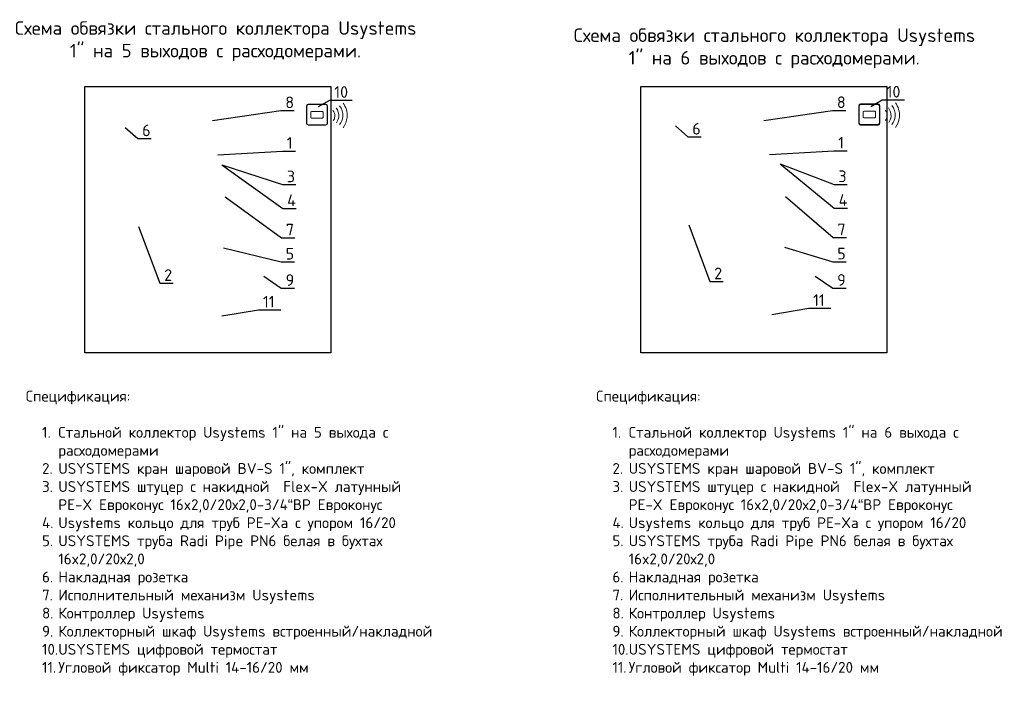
# Model space of a CAD drawing. Header units: millimetres. Extents: x -67660 to 27978, y 1317 to 27296.
# Tile 4 of 8: x -40471 to -23523, y 15337 to 26945. Entities that reach past the tile are written whole.
import ezdxf
from ezdxf import colors
from ezdxf.entities.mleader import LeaderData, LeaderLine
from ezdxf.math import Vec2, Vec3

# ---------------------------------------------------------------- set-up
doc = ezdxf.new("R2010")
doc.units = ezdxf.units.MM
doc.linetypes.add('AI-Linetype-4', pattern=[0.705556, 0.352778, -0.352778])
doc.layers.add('Ebene 1', color=7, linetype='Continuous')
doc.styles.add('GOST-2.304_Type-B', font='isocpeur.ttf')
doc.styles.add('СПДС 20', font='isocpeur.ttf', dxfattribs={"height": 2.5})
picture_1 = doc.add_image_def('image5.jpg', size_in_pixel=(1200, 1299))
picture_2 = doc.add_image_def('image6.jpg', size_in_pixel=(1200, 1299))

# ---------------------------------------------------------------- blocks, each defined once
blk = doc.blocks.new('_None')
blk = doc.blocks.new('block 4')
at = {"layer": 'Ebene 1', "color": 250, "lineweight": 9, "true_color": 0x231f20}
for points in [[(66.97, 168.77), (67.65, 167.86), (68.02, 166.7), (67.91, 165.47), (67.83, 164.55), (67.5, 163.72), (66.98, 163.03)], [(64.64, 167.08), (64.95, 166.7), (65.12, 166.2), (65.07, 165.67), (65.04, 165.31), (64.92, 164.99), (64.72, 164.71)], [(65.37, 167.61), (65.8, 167.06), (66.03, 166.36), (65.97, 165.61), (65.92, 165.08), (65.73, 164.59), (65.43, 164.18)], [(66.18, 168.17), (66.7, 167.47), (66.98, 166.58), (66.9, 165.65), (66.84, 164.95), (66.58, 164.31), (66.19, 163.78)]]:
    blk.add_open_spline(points, degree=3, knots=[0, 0, 0, 0, 1, 1, 1, 2, 2, 2, 2], dxfattribs=at)
blk = doc.blocks.new('WMF0')
at = {"color": 229, "lineweight": 0}
for points, const_width in [([(9.021, -4.213), (9.018, -4.229), (9.004, -4.261), (8.981, -4.285), (8.951, -4.296), (8.935, -4.298), (8.242, -4.298), (8.224, -4.296), (8.194, -4.285), (8.171, -4.261), (8.157, -4.229), (8.157, -4.213), (8.157, -3.52), (8.157, -3.504), (8.171, -3.471), (8.194, -3.448), (8.224, -3.437), (8.242, -3.435), (8.935, -3.435), (8.951, -3.437), (8.981, -3.448), (9.004, -3.471), (9.018, -3.504), (9.021, -3.52), (9.021, -4.213)], 0.0138), ([(9.023, -3.713), (9.016, -3.713), (9.016, -3.63), (9.023, -3.63), (9.023, -3.713)], 0.00461), ([(9.023, -3.909), (9.016, -3.909), (9.016, -3.824), (9.023, -3.824), (9.023, -3.909)], 0.00461), ([(9.023, -4.103), (9.016, -4.103), (9.016, -4.02), (9.023, -4.02), (9.023, -4.103)], 0.00461)]:
    blk.add_lwpolyline(points, close=True, dxfattribs=dict(at, const_width=const_width))
at = {"color": 7, "lineweight": 0}
for points in [[(9.021, -4.213), (9.018, -4.229), (9.004, -4.261), (8.981, -4.285), (8.951, -4.296), (8.935, -4.298), (8.242, -4.298), (8.224, -4.296), (8.194, -4.285), (8.171, -4.261), (8.157, -4.229), (8.157, -4.213), (8.157, -3.52), (8.157, -3.504), (8.171, -3.471), (8.194, -3.448), (8.224, -3.437), (8.242, -3.435), (8.935, -3.435), (8.951, -3.437), (8.981, -3.448), (9.004, -3.471), (9.018, -3.504), (9.021, -3.52), (9.021, -4.213)], [(8.242, -4.282), (8.214, -4.28), (8.175, -4.241), (8.171, -4.213), (8.171, -3.52), (8.175, -3.492), (8.214, -3.453), (8.242, -3.451), (8.935, -3.451), (8.963, -3.453), (9, -3.492), (9.004, -3.52), (9.004, -4.213), (9, -4.241), (8.963, -4.28), (8.935, -4.282), (8.242, -4.282)], [(9.023, -3.713), (9.016, -3.713), (9.016, -3.63), (9.023, -3.63), (9.023, -3.713)], [(8.836, -3.978), (8.834, -3.99), (8.82, -4.006), (8.809, -4.006), (8.369, -4.006), (8.357, -4.006), (8.341, -3.99), (8.341, -3.978), (8.341, -3.755), (8.341, -3.743), (8.357, -3.727), (8.369, -3.727), (8.809, -3.727), (8.82, -3.727), (8.834, -3.743), (8.836, -3.755), (8.836, -3.978)], [(9.023, -3.909), (9.016, -3.909), (9.016, -3.824), (9.023, -3.824), (9.023, -3.909)], [(9.023, -4.103), (9.016, -4.103), (9.016, -4.02), (9.023, -4.02), (9.023, -4.103)]]:
    blk.add_lwpolyline(points, close=True, dxfattribs=at)
at = {"color": 229, "lineweight": 0}
for points in [[(8.242, -4.282), (8.214, -4.28), (8.175, -4.241), (8.171, -4.213), (8.171, -3.52), (8.175, -3.492), (8.214, -3.453), (8.242, -3.451), (8.935, -3.451), (8.963, -3.453), (9, -3.492), (9.004, -3.52), (9.004, -4.213), (9, -4.241), (8.963, -4.28), (8.935, -4.282), (8.242, -4.282)], [(8.836, -3.978), (8.834, -3.99), (8.82, -4.006), (8.809, -4.006), (8.369, -4.006), (8.357, -4.006), (8.341, -3.99), (8.341, -3.978), (8.341, -3.755), (8.341, -3.743), (8.357, -3.727), (8.369, -3.727), (8.809, -3.727), (8.82, -3.727), (8.834, -3.743), (8.836, -3.755), (8.836, -3.978)]]:
    blk.add_lwpolyline(points, close=True, dxfattribs=at)

msp = doc.modelspace()

# ---------------------------------------------------------------- block references
at = {"linetype": 'AI-Linetype-4', "lineweight": 25, "xscale": 419.0652131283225, "yscale": 419.0652131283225, "zscale": 419.0652131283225}
for p in [(-38953, 26930), (-29446, 26934)]:
    msp.add_blockref('WMF0', p, dxfattribs=at)
at = {"layer": 'Ebene 1', "lineweight": 25, "xscale": 74.36840647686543, "yscale": 74.36840647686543, "zscale": 74.36840647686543}
for p in [(-39886, 12959), (-30379, 12964)]:
    msp.add_blockref('block 4', p, dxfattribs=at)

# ---------------------------------------------------------------- texts
at = {"char_height": 233.21, "width": 7087.53, "attachment_point": 1, "style": 'GOST-2.304_Type-B'}
for s, insert in [('\\pxqc;Cхема обвязки стального коллектора Usystems 1" на 5 выходов с расходомерами. ', (-40645, 26918)), ('\\pxqc;Cхема обвязки стального коллектора Usystems 1" на 6 выходов с расходомерами. ', (-31027, 26795))]:
    msp.add_mtext(s, dxfattribs=dict(at, insert=insert))
at = {"lineweight": 25, "char_height": 186.66, "attachment_point": 1, "style": 'GOST-2.304_Type-B'}
for s, insert in [('Спецификация:\\P\\P\\pxi-1.5,l3,sm1,t3;1.^IСтальной коллектор Usystems 1" на 5 выхода с расходомерами \\P2.^IUSYSTEMS кран шаровой BV-S 1", комплект \\P3.^IUSYSTEMS штуцер с накидной  Flex-X латунный PE-X Евроконус 16x2,0/20х2,0-3/4“ВР Евроконус\\P4.^IUsystems кольцо для труб PE-Xa с упором 16/20\\P5.^IUSYSTEMS труба Radi Pipe PN6 белая в бухтах 16x2,0/20х2,0 \\P6.^IНакладная розетка\\P7.^IИсполнительный механизм Usystems   \\P8.^IКонтроллер Usystems \\P9.^IКоллекторный шкаф Usystems встроенный/накладной\\P10.^IUSYSTEMS цифровой термостат \\P11.^IУгловой фиксатор Multi 14-16/20 мм', (-40366, 20561)), ('Спецификация:\\P\\P\\pxi-1.5,l3,sm1,t3;1.^IСтальной коллектор Usystems 1" на 6 выхода с расходомерами \\P2.^IUSYSTEMS кран шаровой BV-S 1", комплект \\P3.^IUSYSTEMS штуцер с накидной  Flex-X латунный PE-X Евроконус 16x2,0/20х2,0-3/4“ВР Евроконус\\P4.^IUsystems кольцо для труб PE-Xa с упором 16/20\\P5.^IUSYSTEMS труба Radi Pipe PN6 белая в бухтах 16x2,0/20х2,0 \\P6.^IНакладная розетка\\P7.^IИсполнительный механизм Usystems   \\P8.^IКонтроллер Usystems \\P9.^IКоллекторный шкаф Usystems встроенный/накладной\\P10.^IUSYSTEMS цифровой термостат \\P11.^IУгловой фиксатор Multi 14-16/20 мм', (-30548, 20561))]:
    msp.add_mtext_dynamic_manual_height_columns(s, width=7088.74, gutter_width=132, heights=[5473], dxfattribs=dict(at, insert=insert))

# ---------------------------------------------------------------- pictures from other files: only their frames are drawn
image = msp.add_image(picture_1, insert=(-39349, 21212), size_in_units=(4233, 4583))
image.dxf.flags = 15
image = msp.add_image(picture_2, insert=(-29780, 21212), size_in_units=(4233, 4583))
image.dxf.flags = 15

# ---------------------------------------------------------------- leaders
ml = msp.add_multileader_mtext('Standard')
ml.set_content('10', color=256, style='СПДС 20')
ml.set_leader_properties()
ml.set_arrow_properties(name='NONE')
ml.build(insert=Vec2(0, 0))
ml.multileader.update_dxf_attribs({"text_left_attachment_type": 6, "text_right_attachment_type": 6, "dogleg_length": 0, "arrow_head_size": 150, "scale": 10})
ctx = ml.context
ctx.base_point, ctx.scale, ctx.char_height, ctx.arrow_head_size, ctx.landing_gap_size, ctx.plane_origin = Vec3(-35131, 25561), 10, 200, 150, 75, Vec3(-34943, 24201)
ctx.left_attachment, ctx.right_attachment = 6, 6
notes = []
notes.append((ctx, [(0, (1, 1, 0), (-35131, 25561), (1, 0), 0, [(0, [(-35329, 25449)], 0, [])])]))
ctx.mtext.insert, ctx.mtext.flow_direction = Vec3(-35056, 25801), 5
ml = msp.add_multileader_mtext('Standard')
ml.set_content('10', color=256, style='СПДС 20')
ml.set_leader_properties()
ml.set_arrow_properties(name='NONE')
ml.build(insert=Vec2(0, 0))
ml.multileader.update_dxf_attribs({"text_left_attachment_type": 6, "text_right_attachment_type": 6, "dogleg_length": 0, "arrow_head_size": 150, "scale": 10})
ctx = ml.context
ctx.base_point, ctx.scale, ctx.char_height, ctx.arrow_head_size, ctx.landing_gap_size, ctx.plane_origin = Vec3(-25624, 25565), 10, 200, 150, 75, Vec3(-25436, 24206)
ctx.left_attachment, ctx.right_attachment = 6, 6
notes.append((ctx, [(0, (1, 1, 0), (-25624, 25565), (1, 0), 0, [(0, [(-25822, 25453)], 0, [])])]))
ctx.mtext.insert, ctx.mtext.flow_direction = Vec3(-25549, 25805), 5
ml = msp.add_multileader_mtext('Standard')
ml.set_content('8', color=256, style='СПДС 20')
ml.set_leader_properties()
ml.set_arrow_properties(name='NONE')
ml.build(insert=Vec2(0, 0))
ml.multileader.update_dxf_attribs({"text_left_attachment_type": 6, "text_right_attachment_type": 6, "dogleg_length": 0, "arrow_head_size": 150, "scale": 10})
ctx = ml.context
ctx.base_point, ctx.scale, ctx.char_height, ctx.arrow_head_size, ctx.landing_gap_size, ctx.plane_origin = Vec3(-35974, 25382), 10, 200, 150, 75, Vec3(-36189, 24048)
ctx.left_attachment, ctx.right_attachment = 6, 6
notes.append((ctx, [(0, (1, 1, 0), (-35974, 25382), (1, 0), 0, [(0, [(-37155, 25208)], 0, [])])]))
ctx.mtext.insert, ctx.mtext.flow_direction = Vec3(-35899, 25622), 5
ml = msp.add_multileader_mtext('Standard')
ml.set_content('8', color=256, style='СПДС 20')
ml.set_leader_properties()
ml.set_arrow_properties(name='NONE')
ml.build(insert=Vec2(0, 0))
ml.multileader.update_dxf_attribs({"text_left_attachment_type": 6, "text_right_attachment_type": 6, "dogleg_length": 0, "arrow_head_size": 150, "scale": 10})
ctx = ml.context
ctx.base_point, ctx.scale, ctx.char_height, ctx.arrow_head_size, ctx.landing_gap_size, ctx.plane_origin = Vec3(-26480, 25385), 10, 200, 150, 75, Vec3(-26696, 24051)
ctx.left_attachment, ctx.right_attachment = 6, 6
notes.append((ctx, [(0, (1, 1, 0), (-26480, 25385), (1, 0), 0, [(0, [(-27662, 25211)], 0, [])])]))
ctx.mtext.insert, ctx.mtext.flow_direction = Vec3(-26405, 25625), 5
ml = msp.add_multileader_mtext('Standard')
ml.set_content('6', color=256, style='СПДС 20')
ml.set_leader_properties()
ml.set_arrow_properties(name='NONE')
ml.build(insert=Vec2(0, 0))
ml.multileader.update_dxf_attribs({"text_left_attachment_type": 6, "text_right_attachment_type": 6, "dogleg_length": 0, "arrow_head_size": 150, "scale": 10})
ctx = ml.context
ctx.base_point, ctx.scale, ctx.char_height, ctx.arrow_head_size, ctx.landing_gap_size, ctx.plane_origin = Vec3(-38438, 24900), 10, 200, 150, 75, Vec3(-38238, 23505)
ctx.left_attachment, ctx.right_attachment = 6, 6
notes.append((ctx, [(0, (1, 1, 0), (-38438, 24900), (1, 0), 0, [(0, [(-38654, 25089)], 0, [])])]))
ctx.mtext.insert, ctx.mtext.flow_direction = Vec3(-38363, 25140), 5
ml = msp.add_multileader_mtext('Standard')
ml.set_content('6', color=256, style='СПДС 20')
ml.set_leader_properties()
ml.set_arrow_properties(name='NONE')
ml.build(insert=Vec2(0, 0))
ml.multileader.update_dxf_attribs({"text_left_attachment_type": 6, "text_right_attachment_type": 6, "dogleg_length": 0, "arrow_head_size": 150, "scale": 10})
ctx = ml.context
ctx.base_point, ctx.scale, ctx.char_height, ctx.arrow_head_size, ctx.landing_gap_size, ctx.plane_origin = Vec3(-28969, 24928), 10, 200, 150, 75, Vec3(-28770, 23533)
ctx.left_attachment, ctx.right_attachment = 6, 6
notes.append((ctx, [(0, (1, 1, 0), (-28969, 24928), (1, 0), 0, [(0, [(-29185, 25118)], 0, [])])]))
ctx.mtext.insert, ctx.mtext.flow_direction = Vec3(-28894, 25168), 5
ml = msp.add_multileader_mtext('Standard')
ml.set_content('1', color=256, style='СПДС 20')
ml.set_leader_properties()
ml.set_arrow_properties(name='NONE')
ml.build(insert=Vec2(0, 0))
ml.multileader.update_dxf_attribs({"text_left_attachment_type": 6, "text_right_attachment_type": 6, "dogleg_length": 0, "arrow_head_size": 150, "scale": 10})
ctx = ml.context
ctx.base_point, ctx.scale, ctx.char_height, ctx.arrow_head_size, ctx.landing_gap_size, ctx.plane_origin = Vec3(-35950, 24685), 10, 200, 150, 75, Vec3(-35992, 23264)
ctx.left_attachment, ctx.right_attachment = 6, 6
notes.append((ctx, [(0, (1, 1, 0), (-35950, 24685), (1, 0), 0, [(0, [(-37058, 24620)], 0, [])])]))
ctx.mtext.insert, ctx.mtext.flow_direction = Vec3(-35875, 24925), 5
ml = msp.add_multileader_mtext('Standard')
ml.set_content('1', color=256, style='СПДС 20')
ml.set_leader_properties()
ml.set_arrow_properties(name='NONE')
ml.build(insert=Vec2(0, 0))
ml.multileader.update_dxf_attribs({"text_left_attachment_type": 6, "text_right_attachment_type": 6, "dogleg_length": 0, "arrow_head_size": 150, "scale": 10})
ctx = ml.context
ctx.base_point, ctx.scale, ctx.char_height, ctx.arrow_head_size, ctx.landing_gap_size, ctx.plane_origin = Vec3(-26457, 24689), 10, 200, 150, 75, Vec3(-26499, 23267)
ctx.left_attachment, ctx.right_attachment = 6, 6
notes.append((ctx, [(0, (1, 1, 0), (-26457, 24689), (1, 0), 0, [(0, [(-27564, 24623)], 0, [])])]))
ctx.mtext.insert, ctx.mtext.flow_direction = Vec3(-26382, 24929), 5
ml = msp.add_multileader_mtext('Standard')
ml.set_content('3', color=256, style='СПДС 20')
ml.set_leader_properties()
ml.set_arrow_properties(name='NONE')
ml.build(insert=Vec2(0, 0))
ml.multileader.update_dxf_attribs({"text_left_attachment_type": 6, "text_right_attachment_type": 6, "dogleg_length": 0, "arrow_head_size": 150, "scale": 10})
ctx = ml.context
ctx.base_point, ctx.scale, ctx.char_height, ctx.arrow_head_size, ctx.landing_gap_size, ctx.plane_origin = Vec3(-35947, 24108), 10, 200, 150, 75, Vec3(-35836, 22539)
ctx.left_attachment, ctx.right_attachment = 6, 6
notes.append((ctx, [(0, (1, 1, 0), (-35947, 24108), (1, 0), 0, [(0, [(-36993, 24446)], 0, [])])]))
ctx.mtext.insert, ctx.mtext.flow_direction = Vec3(-35872, 24348), 5
ml = msp.add_multileader_mtext('Standard')
ml.set_content('4', color=256, style='СПДС 20')
ml.set_leader_properties()
ml.set_arrow_properties(name='NONE')
ml.build(insert=Vec2(0, 0))
ml.multileader.update_dxf_attribs({"text_left_attachment_type": 6, "text_right_attachment_type": 6, "dogleg_length": 0, "arrow_head_size": 150, "scale": 10})
ctx = ml.context
ctx.base_point, ctx.scale, ctx.char_height, ctx.arrow_head_size, ctx.landing_gap_size, ctx.plane_origin = Vec3(-35942, 23698), 10, 200, 150, 75, Vec3(-35835, 22824)
ctx.left_attachment, ctx.right_attachment = 6, 6
notes.append((ctx, [(0, (1, 1, 0), (-35942, 23698), (1, 0), 0, [(0, [(-36993, 24446)], 0, [])])]))
ctx.mtext.insert, ctx.mtext.flow_direction = Vec3(-35867, 23938), 5
ml = msp.add_multileader_mtext('Standard')
ml.set_content('3', color=256, style='СПДС 20')
ml.set_leader_properties()
ml.set_arrow_properties(name='NONE')
ml.build(insert=Vec2(0, 0))
ml.multileader.update_dxf_attribs({"text_left_attachment_type": 6, "text_right_attachment_type": 6, "dogleg_length": 0, "arrow_head_size": 150, "scale": 10})
ctx = ml.context
ctx.base_point, ctx.scale, ctx.char_height, ctx.arrow_head_size, ctx.landing_gap_size, ctx.plane_origin = Vec3(-26454, 24111), 10, 200, 150, 75, Vec3(-26342, 22542)
ctx.left_attachment, ctx.right_attachment = 6, 6
notes.append((ctx, [(0, (1, 1, 0), (-26454, 24111), (1, 0), 0, [(0, [(-27379, 24466)], 0, [])])]))
ctx.mtext.insert, ctx.mtext.flow_direction = Vec3(-26379, 24351), 5
ml = msp.add_multileader_mtext('Standard')
ml.set_content('4', color=256, style='СПДС 20')
ml.set_leader_properties()
ml.set_arrow_properties(name='NONE')
ml.build(insert=Vec2(0, 0))
ml.multileader.update_dxf_attribs({"text_left_attachment_type": 6, "text_right_attachment_type": 6, "dogleg_length": 0, "arrow_head_size": 150, "scale": 10})
ctx = ml.context
ctx.base_point, ctx.scale, ctx.char_height, ctx.arrow_head_size, ctx.landing_gap_size, ctx.plane_origin = Vec3(-26449, 23701), 10, 200, 150, 75, Vec3(-26341, 22828)
ctx.left_attachment, ctx.right_attachment = 6, 6
notes.append((ctx, [(0, (1, 1, 0), (-26449, 23701), (1, 0), 0, [(0, [(-27379, 24466)], 0, [])])]))
ctx.mtext.insert, ctx.mtext.flow_direction = Vec3(-26374, 23941), 5
ml = msp.add_multileader_mtext('Standard')
ml.set_content('7', color=256, style='СПДС 20')
ml.set_leader_properties()
ml.set_arrow_properties(name='NONE')
ml.build(insert=Vec2(0, 0))
ml.multileader.update_dxf_attribs({"text_left_attachment_type": 6, "text_right_attachment_type": 6, "dogleg_length": 0, "arrow_head_size": 150, "scale": 10})
ctx = ml.context
ctx.base_point, ctx.scale, ctx.char_height, ctx.arrow_head_size, ctx.landing_gap_size, ctx.plane_origin = Vec3(-35964, 23193), 10, 200, 150, 75, Vec3(-36519, 21922)
ctx.left_attachment, ctx.right_attachment = 6, 6
notes.append((ctx, [(0, (1, 1, 0), (-35964, 23193), (1, 0), 0, [(0, [(-36935, 23898)], 0, [])])]))
ctx.mtext.insert, ctx.mtext.flow_direction = Vec3(-35889, 23433), 5
ml = msp.add_multileader_mtext('Standard')
ml.set_content('7', color=256, style='СПДС 20')
ml.set_leader_properties()
ml.set_arrow_properties(name='NONE')
ml.build(insert=Vec2(0, 0))
ml.multileader.update_dxf_attribs({"text_left_attachment_type": 6, "text_right_attachment_type": 6, "dogleg_length": 0, "arrow_head_size": 150, "scale": 10})
ctx = ml.context
ctx.base_point, ctx.scale, ctx.char_height, ctx.arrow_head_size, ctx.landing_gap_size, ctx.plane_origin = Vec3(-26470, 23196), 10, 200, 150, 75, Vec3(-27025, 21925)
ctx.left_attachment, ctx.right_attachment = 6, 6
notes.append((ctx, [(0, (1, 1, 0), (-26470, 23196), (1, 0), 0, [(0, [(-27290, 23901)], 0, [])])]))
ctx.mtext.insert, ctx.mtext.flow_direction = Vec3(-26395, 23436), 5
ml = msp.add_multileader_mtext('Standard')
ml.set_content('2', color=256, style='СПДС 20')
ml.set_leader_properties()
ml.set_arrow_properties(name='NONE')
ml.build(insert=Vec2(0, 0))
ml.multileader.update_dxf_attribs({"text_left_attachment_type": 6, "text_right_attachment_type": 6, "dogleg_length": 0, "arrow_head_size": 150, "scale": 10})
ctx = ml.context
ctx.base_point, ctx.scale, ctx.char_height, ctx.arrow_head_size, ctx.landing_gap_size, ctx.plane_origin = Vec3(-28591, 22439), 10, 200, 150, 75, Vec3(-28541, 21016)
ctx.left_attachment, ctx.right_attachment = 6, 6
notes.append((ctx, [(0, (1, 1, 0), (-28591, 22439), (1, 0), 0, [(0, [(-28956, 23416)], 0, [])])]))
ctx.mtext.insert, ctx.mtext.flow_direction = Vec3(-28516, 22679), 5
ml = msp.add_multileader_mtext('Standard')
ml.set_content('2', color=256, style='СПДС 20')
ml.set_leader_properties()
ml.set_arrow_properties(name='NONE')
ml.build(insert=Vec2(0, 0))
ml.multileader.update_dxf_attribs({"text_left_attachment_type": 6, "text_right_attachment_type": 6, "dogleg_length": 0, "arrow_head_size": 150, "scale": 10})
ctx = ml.context
ctx.base_point, ctx.scale, ctx.char_height, ctx.arrow_head_size, ctx.landing_gap_size, ctx.plane_origin = Vec3(-38059, 22411), 10, 200, 150, 75, Vec3(-38009, 20988)
ctx.left_attachment, ctx.right_attachment = 6, 6
notes.append((ctx, [(0, (1, 1, 0), (-38059, 22411), (1, 0), 0, [(0, [(-38424, 23387)], 0, [])])]))
ctx.mtext.insert, ctx.mtext.flow_direction = Vec3(-37984, 22651), 5
ml = msp.add_multileader_mtext('Standard')
ml.set_content('5', color=256, style='СПДС 20')
ml.set_leader_properties()
ml.set_arrow_properties(name='NONE')
ml.build(insert=Vec2(0, 0))
ml.multileader.update_dxf_attribs({"text_left_attachment_type": 6, "text_right_attachment_type": 6, "dogleg_length": 0, "arrow_head_size": 150, "scale": 10})
ctx = ml.context
ctx.base_point, ctx.scale, ctx.char_height, ctx.arrow_head_size, ctx.landing_gap_size, ctx.plane_origin = Vec3(-35968, 22778), 10, 200, 150, 75, Vec3(-35893, 22278)
ctx.left_attachment, ctx.right_attachment = 6, 6
notes.append((ctx, [(0, (1, 1, 0), (-35968, 22778), (1, 0), 0, [(0, [(-36963, 23019)], 0, [])])]))
ctx.mtext.insert, ctx.mtext.flow_direction = Vec3(-35893, 23018), 5
ml = msp.add_multileader_mtext('Standard')
ml.set_content('5', color=256, style='СПДС 20')
ml.set_leader_properties()
ml.set_arrow_properties(name='NONE')
ml.build(insert=Vec2(0, 0))
ml.multileader.update_dxf_attribs({"text_left_attachment_type": 6, "text_right_attachment_type": 6, "dogleg_length": 0, "arrow_head_size": 150, "scale": 10})
ctx = ml.context
ctx.base_point, ctx.scale, ctx.char_height, ctx.arrow_head_size, ctx.landing_gap_size, ctx.plane_origin = Vec3(-26474, 22781), 10, 200, 150, 75, Vec3(-26399, 22282)
ctx.left_attachment, ctx.right_attachment = 6, 6
notes.append((ctx, [(0, (1, 1, 0), (-26474, 22781), (1, 0), 0, [(0, [(-27309, 23031)], 0, [])])]))
ctx.mtext.insert, ctx.mtext.flow_direction = Vec3(-26399, 23021), 5
ml = msp.add_multileader_mtext('Standard')
ml.set_content('9', color=256, style='СПДС 20')
ml.set_leader_properties()
ml.set_arrow_properties(name='NONE')
ml.build(insert=Vec2(0, 0))
ml.multileader.update_dxf_attribs({"text_left_attachment_type": 6, "text_right_attachment_type": 6, "dogleg_length": 0, "arrow_head_size": 150, "scale": 10})
ctx = ml.context
ctx.base_point, ctx.scale, ctx.char_height, ctx.arrow_head_size, ctx.landing_gap_size, ctx.plane_origin = Vec3(-35968, 22324), 10, 200, 150, 75, Vec3(-36030, 20181)
ctx.left_attachment, ctx.right_attachment = 6, 6
notes.append((ctx, [(0, (1, 1, 0), (-35968, 22324), (1, 0), 0, [(0, [(-36271, 22531)], 0, [])])]))
ctx.mtext.insert, ctx.mtext.flow_direction = Vec3(-35893, 22564), 5
ml = msp.add_multileader_mtext('Standard')
ml.set_content('9', color=256, style='СПДС 20')
ml.set_leader_properties()
ml.set_arrow_properties(name='NONE')
ml.build(insert=Vec2(0, 0))
ml.multileader.update_dxf_attribs({"text_left_attachment_type": 6, "text_right_attachment_type": 6, "dogleg_length": 0, "arrow_head_size": 150, "scale": 10})
ctx = ml.context
ctx.base_point, ctx.scale, ctx.char_height, ctx.arrow_head_size, ctx.landing_gap_size, ctx.plane_origin = Vec3(-26475, 22327), 10, 200, 150, 75, Vec3(-26536, 20184)
ctx.left_attachment, ctx.right_attachment = 6, 6
notes.append((ctx, [(0, (1, 1, 0), (-26475, 22327), (1, 0), 0, [(0, [(-26777, 22534)], 0, [])])]))
ctx.mtext.insert, ctx.mtext.flow_direction = Vec3(-26400, 22567), 5
ml = msp.add_multileader_mtext('Standard')
ml.set_content('11', color=256, style='СПДС 20')
ml.set_leader_properties()
ml.set_arrow_properties(name='NONE')
ml.build(insert=Vec2(0, 0))
ml.multileader.update_dxf_attribs({"text_left_attachment_type": 6, "text_right_attachment_type": 6, "dogleg_length": 0, "arrow_head_size": 150, "scale": 10})
ctx = ml.context
ctx.base_point, ctx.scale, ctx.char_height, ctx.arrow_head_size, ctx.landing_gap_size, ctx.plane_origin = Vec3(-26890, 21980), 10, 200, 150, 75, Vec3(-27250, 20181)
ctx.left_attachment, ctx.right_attachment = 6, 6
notes.append((ctx, [(0, (1, 1, 0), (-26890, 21980), (1, 0), 0, [(0, [(-27522, 21875)], 0, [])])]))
ctx.mtext.insert, ctx.mtext.flow_direction = Vec3(-26815, 22220), 5
ml = msp.add_multileader_mtext('Standard')
ml.set_content('11', color=256, style='СПДС 20')
ml.set_leader_properties()
ml.set_arrow_properties(name='NONE')
ml.build(insert=Vec2(0, 0))
ml.multileader.update_dxf_attribs({"text_left_attachment_type": 6, "text_right_attachment_type": 6, "dogleg_length": 0, "arrow_head_size": 150, "scale": 10})
ctx = ml.context
ctx.base_point, ctx.scale, ctx.char_height, ctx.arrow_head_size, ctx.landing_gap_size, ctx.plane_origin = Vec3(-36359, 21952), 10, 200, 150, 75, Vec3(-36718, 20153)
ctx.left_attachment, ctx.right_attachment = 6, 6
notes.append((ctx, [(0, (1, 1, 0), (-36359, 21952), (1, 0), 0, [(0, [(-36990, 21847)], 0, [])])]))
ctx.mtext.insert, ctx.mtext.flow_direction = Vec3(-36284, 22192), 5
for ctx, leaders in notes:
    for number, flags, end, landing, length, lines in leaders:
        leader = LeaderData()
        leader.index, (leader.has_last_leader_line, leader.has_dogleg_vector, leader.attachment_direction) = number, flags
        leader.last_leader_point, leader.dogleg_vector, leader.dogleg_length = Vec3(end), Vec3(landing), length
        for number, points, colour, breaks in lines:
            line = LeaderLine()
            line.index, line.vertices, line.color, line.breaks = number, Vec3.list(points), colors.encode_raw_color(colour), breaks
            leader.lines.append(line)
        ctx.leaders.append(leader)

doc.saveas('drawing.dxf')
